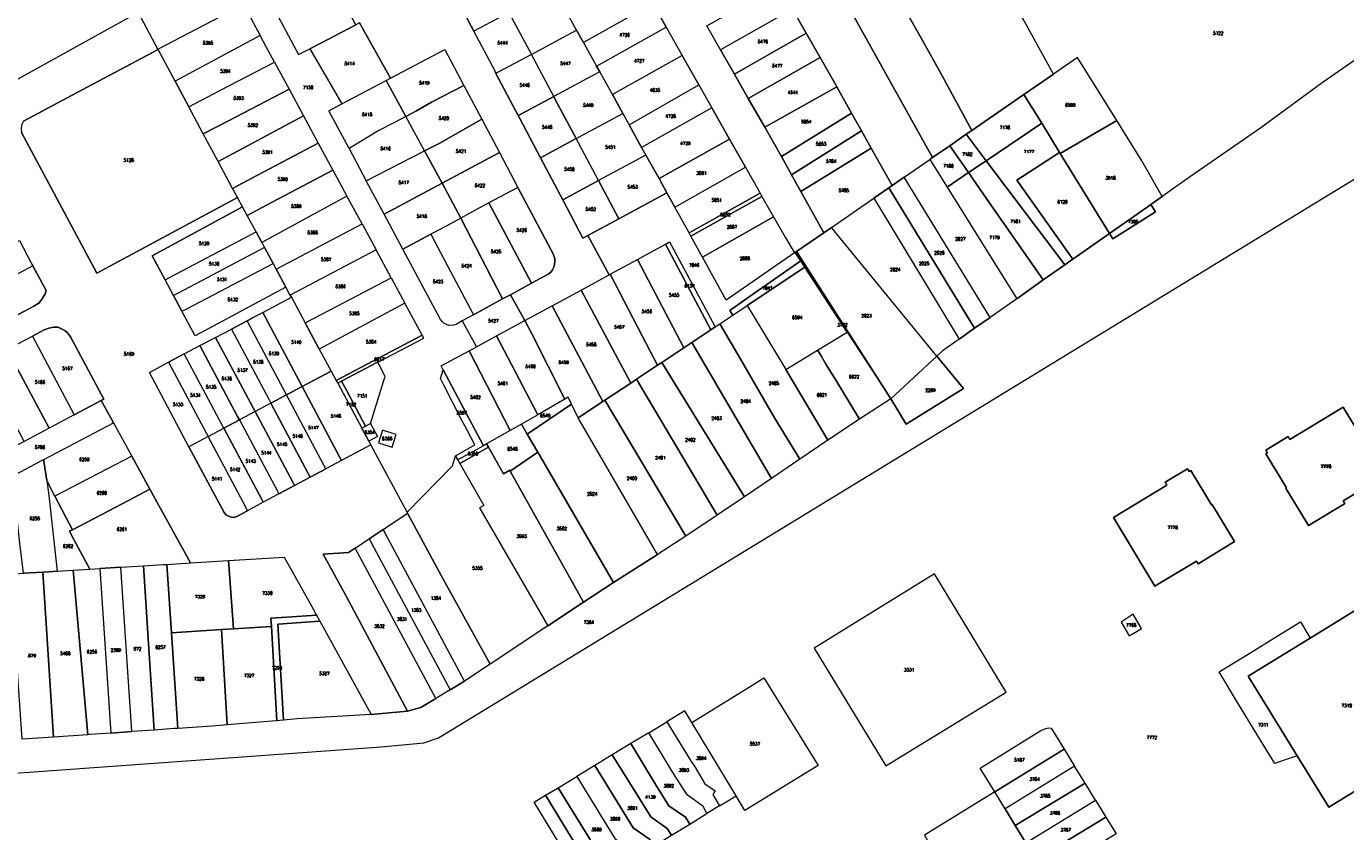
# Model space of a CAD drawing. Header units: metres. Extents: x 3 to 114181, y 112716 to 476231.
# Tile 9 of 90: x 112096 to 112497, y 474525 to 474770. Entities that reach past the tile are written whole.
import ezdxf
from ezdxf.enums import TextEntityAlignment as Align

# ---------------------------------------------------------------- set-up
doc = ezdxf.new("R2010")
doc.units = ezdxf.units.M
doc.header["$MEASUREMENT"] = 0
doc.layers.add('Kadasterperceelnummers', color=14, linetype='Continuous', lineweight=0)
doc.layers.add('Kadasterpercelen', color=14, linetype='Continuous', lineweight=13)
doc.styles.add('Style-STANDARD', font='STANDARD.shx')

msp = doc.modelspace()

# ---------------------------------------------------------------- linework, layer by layer
at = {"layer": 'Kadasterpercelen', "linetype": 'Continuous', "flags": 128}
for points in [[(112399.41, 474749.52), (112408.36, 474755.69), (112395.69, 474778.77), (112392.28, 474784.98), (112364.99, 474832.38), (112350.85, 474857.57), (112335.7, 474884.02), (112321.95, 474909.05), (112307.79, 474933.73), (112281.62, 474919.15), (112368.4, 474766.1), (112374.36, 474755.38), (112383.57, 474738.58)], [(112376.81, 474733.91), (112381.84, 474737.39), (112383.57, 474738.58), (112374.36, 474755.38), (112368.4, 474766.1), (112281.62, 474919.15), (112270.99, 474913.12), (112269.43, 474912.19), (112308.26, 474843.36), (112323.63, 474816.35), (112371.61, 474730.33)], [(112224.99, 474781.51), (112225.58, 474780.86), (112231.97, 474768.77), (112232.08, 474768.83), (112242.65, 474774.47), (112235.82, 474787.27), (112225.37, 474781.71)], [(112281.59, 474785.87), (112286.49, 474777.17), (112265.33, 474765.29), (112263.24, 474769.05), (112260.49, 474774.02)], [(112178.62, 474761.64), (112182.03, 474763.36), (112185.41, 474765.14), (112196.02, 474770.74), (112189.92, 474782.21), (112175.8, 474774.75), (112172.52, 474773.01)], [(112260.49, 474774.02), (112256.21, 474781.71), (112252.29, 474779.61), (112242.65, 474774.47), (112249.47, 474761.68), (112259.09, 474766.83), (112263.24, 474769.05)], [(112302.85, 474770.43), (112324.78, 474782.76), (112328.95, 474775.47), (112306.99, 474763.13)], [(112135.83, 474763.19), (112135.75, 474763.34), (112161.8, 474776.9), (112166.93, 474767.42), (112141.02, 474753.51)], [(112286.49, 474777.17), (112265.33, 474765.29), (112269.33, 474758.09), (112290.54, 474770)], [(112238.63, 474755.88), (112238.31, 474756.77), (112231.97, 474768.77), (112232.08, 474768.83), (112242.65, 474774.47), (112249.47, 474761.68), (112239.17, 474756.17)], [(112328.95, 474775.47), (112306.99, 474763.13), (112311.26, 474755.68), (112333.12, 474768.18)], [(112197.15, 474771.33), (112196.02, 474770.74), (112185.41, 474765.14), (112182.03, 474763.36), (112191.81, 474746.65), (112191.83, 474746.66), (112205.31, 474753.81), (112206.63, 474754.51)], [(112265.33, 474765.29), (112269.33, 474758.09), (112270.28, 474756.38), (112266.49, 474754.35), (112256.29, 474748.88), (112249.47, 474761.68), (112259.09, 474766.83), (112263.24, 474769.05)], [(112290.54, 474770), (112295.38, 474761.41), (112274.12, 474749.47), (112270.28, 474756.38), (112269.33, 474758.09)], [(112171.31, 474759.33), (112168.89, 474763.79), (112166.93, 474767.42), (112141.02, 474753.51), (112145.18, 474745.76), (112154.65, 474750.68)], [(112333.12, 474768.18), (112311.26, 474755.68), (112315.47, 474748.32), (112337.35, 474760.77)], [(112149.62, 474737.49), (112145.18, 474745.76), (112141.02, 474753.51), (112135.83, 474763.19), (112110.99, 474750.02), (112094.94, 474741.38), (112094.28, 474740.2), (112094.16, 474739.15), (112094.32, 474737.92), (112117.16, 474695.2), (112160.06, 474718.12), (112159.33, 474719.46), (112158.54, 474720.92), (112154.11, 474729.13), (112152.2, 474732.68)], [(112228.9, 474752.23), (112219.11, 474747.13), (112214.55, 474744.54), (112211.3, 474742.84), (112205.31, 474753.81), (112206.63, 474754.51), (112223.08, 474763.21)], [(112238.63, 474755.88), (112245.47, 474743.07), (112246.26, 474743.49), (112256.29, 474748.88), (112249.47, 474761.68), (112239.17, 474756.17)], [(112295.38, 474761.41), (112274.12, 474749.47), (112277.31, 474743.72), (112279.21, 474740.29), (112300.44, 474752.45)], [(112337.35, 474760.77), (112315.47, 474748.32), (112320.54, 474739.52), (112342.46, 474751.83), (112342.24, 474752.21)], [(112410.16, 474732.03), (112410.24, 474731.9), (112410.45, 474731.55), (112427.62, 474741.58), (112415.7, 474760.76), (112408.36, 474755.69), (112399.41, 474749.52), (112404.79, 474740.77)], [(112149.62, 474737.49), (112145.18, 474745.76), (112154.65, 474750.68), (112171.31, 474759.33), (112175.74, 474751.13), (112157.3, 474741.5)], [(112263.1, 474736.1), (112277.31, 474743.72), (112274.12, 474749.47), (112270.28, 474756.38), (112266.49, 474754.35), (112256.29, 474748.88), (112256.76, 474748.01)], [(112193.97, 474733.04), (112187.84, 474744.55), (112191.81, 474746.65), (112191.83, 474746.66), (112205.31, 474753.81), (112211.3, 474742.84), (112207.85, 474741.02), (112203.05, 474738.57)], [(112234.36, 474741.95), (112221.43, 474734.6), (112216.99, 474732.33), (112211.3, 474742.84), (112214.55, 474744.54), (112219.11, 474747.13), (112228.9, 474752.23)], [(112283.04, 474733.4), (112279.21, 474740.29), (112300.44, 474752.45), (112304.42, 474745.41)], [(112180.15, 474742.98), (112161.75, 474733.19), (112154.11, 474729.13), (112152.2, 474732.68), (112149.62, 474737.49), (112157.3, 474741.5), (112175.74, 474751.13)], [(112263.1, 474736.1), (112256.76, 474748.01), (112256.29, 474748.88), (112246.26, 474743.49), (112245.47, 474743.07), (112245.94, 474742.19), (112252.29, 474730.27), (112253.32, 474730.83)], [(112346.92, 474743.84), (112342.46, 474751.83), (112320.54, 474739.52), (112325.61, 474730.65)], [(112387.92, 474729.34), (112404.79, 474740.77), (112399.41, 474749.52), (112383.57, 474738.58), (112381.84, 474737.39)], [(112283.04, 474733.4), (112284.34, 474731.05), (112288.32, 474723.9), (112309.78, 474735.95), (112304.42, 474745.41)], [(112180.15, 474742.98), (112184.61, 474734.74), (112166.15, 474724.95), (112158.54, 474720.92), (112154.11, 474729.13), (112161.75, 474733.19)], [(112193.97, 474733.04), (112199.22, 474723.24), (112216.99, 474732.33), (112211.3, 474742.84), (112207.85, 474741.02), (112203.05, 474738.57)], [(112239.74, 474731.81), (112222.28, 474722.49), (112216.99, 474732.33), (112221.43, 474734.6), (112234.36, 474741.95)], [(112277.31, 474743.72), (112279.21, 474740.29), (112283.04, 474733.4), (112284.34, 474731.05), (112279.51, 474728.47), (112269.91, 474723.32), (112263.1, 474736.1)], [(112325.61, 474730.65), (112328.6, 474725.09), (112349.95, 474738.43), (112346.92, 474743.84)], [(112410.16, 474732.03), (112404.79, 474740.77), (112387.92, 474729.34), (112411.83, 474697.68), (112414.27, 474699.39), (112414.3, 474699.42), (112397.27, 474723.44), (112410.24, 474731.9)], [(112410.45, 474731.55), (112425.4, 474707.23), (112437.89, 474715.98), (112438.02, 474716.07), (112441.48, 474718.49), (112435.23, 474729.35), (112427.62, 474741.58)], [(112349.95, 474738.43), (112328.6, 474725.09), (112331.45, 474719.95), (112352.86, 474733.21)], [(112382.5, 474725.75), (112387.92, 474729.34), (112381.84, 474737.39), (112376.81, 474733.91)], [(112184.61, 474734.74), (112189.05, 474726.53), (112170.54, 474716.73), (112162.96, 474712.73), (112161.58, 474715.29), (112160.06, 474718.12), (112159.33, 474719.46), (112158.54, 474720.92), (112166.15, 474724.95)], [(112199.22, 474723.24), (112216.99, 474732.33), (112222.28, 474722.49), (112204.67, 474713.09)], [(112259.07, 474717.43), (112269.91, 474723.32), (112263.1, 474736.1), (112253.32, 474730.83), (112252.29, 474730.27)], [(112309.78, 474735.95), (112288.32, 474723.9), (112290.72, 474719.56), (112293.1, 474715.27), (112314.64, 474727.36)], [(112358.31, 474721.15), (112359.24, 474721.79), (112352.86, 474733.21), (112331.45, 474719.95), (112338.45, 474707.44), (112340.78, 474709.05), (112353.67, 474717.95)], [(112376.81, 474733.91), (112371.61, 474730.33), (112370.75, 474729.73), (112375.99, 474721.33), (112382.5, 474725.75)], [(112239.74, 474731.81), (112245.34, 474721.26), (112241.65, 474719.29), (112236.54, 474716.54), (112231.7, 474713.88), (112227.99, 474711.87), (112222.28, 474722.49)], [(112269.91, 474723.32), (112276.11, 474711.69), (112290.72, 474719.56), (112288.32, 474723.9), (112284.34, 474731.05), (112279.51, 474728.47)], [(112362.96, 474724.35), (112370.75, 474729.73), (112375.99, 474721.33), (112397.18, 474687.38), (112389.07, 474681.67)], [(112405.29, 474693.08), (112411.83, 474697.68), (112387.92, 474729.34), (112382.5, 474725.75), (112387.93, 474717.96)], [(112425.4, 474707.23), (112410.45, 474731.55), (112410.24, 474731.9), (112397.27, 474723.44), (112414.3, 474699.42)], [(112189.05, 474726.53), (112190.27, 474724.28), (112193.35, 474718.58), (112167.43, 474704.46), (112165.68, 474707.7), (112162.96, 474712.73), (112170.54, 474716.73)], [(112314.64, 474727.36), (112319.09, 474719.51), (112297.48, 474707.38), (112293.1, 474715.27)], [(112384.38, 474678.37), (112389.07, 474681.67), (112362.96, 474724.35), (112359.24, 474721.79), (112358.31, 474721.15)], [(112382.5, 474725.75), (112375.99, 474721.33), (112397.18, 474687.38), (112405.29, 474693.08), (112387.93, 474717.96)], [(112204.67, 474713.09), (112222.28, 474722.49), (112227.99, 474711.87), (112223.69, 474709.59), (112218.85, 474706.98), (112210.37, 474702.45)], [(112249.5, 474692.1), (112254.79, 474694.97), (112255.36, 474695.49), (112255.89, 474696.19), (112256.29, 474696.98), (112256.54, 474697.82), (112256.63, 474698.69), (112256.57, 474699.57), (112256.34, 474700.42), (112256.18, 474700.82), (112245.34, 474721.26), (112241.65, 474719.29), (112236.54, 474716.54), (112241.6, 474706.98)], [(112266.7, 474706.63), (112276.11, 474711.69), (112269.91, 474723.32), (112259.07, 474717.43), (112265.18, 474705.81)], [(112379.7, 474675.08), (112384.38, 474678.37), (112358.31, 474721.15), (112353.67, 474717.95)], [(112193.35, 474718.58), (112167.43, 474704.46), (112167.5, 474704.33), (112168.25, 474702.93), (112170.84, 474698.14), (112171.79, 474696.37), (112179.27, 474700.3), (112197.93, 474710.13)], [(112240.67, 474687.3), (112243.09, 474688.61), (112249.5, 474692.1), (112241.6, 474706.98), (112236.54, 474716.54), (112231.7, 474713.88), (112227.99, 474711.87)], [(112309.84, 474683.82), (112317.48, 474689.16), (112331.44, 474698.9), (112329.77, 474701.45), (112329.53, 474701.29), (112308.81, 474686.98), (112301.6, 474699.98), (112298.05, 474706.36), (112297.48, 474707.38), (112293.1, 474715.27), (112290.72, 474719.56), (112276.11, 474711.69), (112266.7, 474706.63), (112273.1, 474694.64), (112273.43, 474694.82), (112281.74, 474699.32), (112290.26, 474703.94), (112291.56, 474704.65), (112305.46, 474678.82), (112306.81, 474679.71), (112310.77, 474682.35)], [(112319.09, 474719.51), (112319.66, 474718.5), (112298.05, 474706.36), (112297.48, 474707.38)], [(112323.19, 474712.26), (112301.6, 474699.98), (112298.05, 474706.36), (112319.66, 474718.5)], [(112372.88, 474669.95), (112340.78, 474709.05), (112353.67, 474717.95), (112379.7, 474675.08), (112374.55, 474671.45)], [(112425.4, 474707.23), (112426.42, 474705.57), (112439.45, 474713.77), (112438.02, 474716.07), (112437.89, 474715.98)], [(112162.96, 474712.73), (112161.58, 474715.29), (112134.09, 474700.46), (112138.01, 474693.14), (112139.33, 474693.84), (112165.68, 474707.7)], [(112301.6, 474699.98), (112323.19, 474712.26), (112326.67, 474706.12), (112329.53, 474701.29), (112308.81, 474686.98)], [(112176.05, 474688.48), (112175.77, 474689), (112174.76, 474690.86), (112171.79, 474696.37), (112179.27, 474700.3), (112197.93, 474710.13), (112202.2, 474702.22)], [(112231.82, 474682.49), (112240.67, 474687.3), (112227.99, 474711.87), (112223.69, 474709.59), (112218.85, 474706.98), (112223.93, 474697.39)], [(112358.9, 474656.97), (112372.88, 474669.95), (112340.78, 474709.05), (112338.45, 474707.44), (112330.14, 474701.7)], [(112066.63, 474690.66), (112068.44, 474691.63), (112093.65, 474705.08), (112097.47, 474697.91), (112097.74, 474697.41), (112070.71, 474682.99)], [(112138.01, 474693.14), (112139.33, 474693.84), (112165.68, 474707.7), (112167.43, 474704.46), (112167.5, 474704.33), (112168.25, 474702.93), (112141.97, 474689.1), (112140.57, 474688.36)], [(112228.41, 474680.64), (112226.53, 474679.57), (112225.82, 474679.31), (112224.32, 474679.26), (112222.94, 474679.84), (112222.37, 474680.33), (112221.83, 474681.08), (112210.37, 474702.45), (112218.85, 474706.98), (112223.93, 474697.39), (112231.82, 474682.49)], [(112290.26, 474703.94), (112291.56, 474704.65), (112305.46, 474678.82), (112304.11, 474677.92)], [(112140.57, 474688.36), (112143.13, 474683.56), (112144.62, 474684.35), (112170.84, 474698.14), (112168.25, 474702.93), (112141.97, 474689.1)], [(112176.41, 474687.82), (112180.62, 474680.02), (112187.98, 474683.88), (112206.8, 474693.73), (112202.2, 474702.22), (112176.05, 474688.48)], [(112295.87, 474672.45), (112281.74, 474699.32), (112290.26, 474703.94), (112304.11, 474677.92), (112298.3, 474674.06)], [(112332.73, 474696.94), (112345.63, 474677.23), (112358.9, 474656.97), (112330.14, 474701.7), (112329.77, 474701.45), (112331.44, 474698.9)], [(112070.71, 474682.99), (112072.81, 474679.04), (112073.23, 474678.26), (112073.89, 474677.43), (112074.68, 474676.63), (112075.46, 474675.99), (112076.93, 474675.31), (112078.84, 474675.26), (112080.33, 474675.82), (112081.8, 474676.5), (112098.08, 474685.07), (112099.51, 474686.07), (112100.57, 474687.38), (112100.69, 474687.55), (112101.46, 474688.9), (112101.74, 474689.91), (112097.74, 474697.41)], [(112170.84, 474698.14), (112171.79, 474696.37), (112174.76, 474690.86), (112147.14, 474676.07), (112143.13, 474683.56), (112144.62, 474684.35)], [(112273.43, 474694.82), (112281.74, 474699.32), (112295.87, 474672.45), (112289.13, 474667.97), (112287.9, 474667.15), (112283.16, 474676.07)], [(112309.84, 474683.82), (112310.77, 474682.35), (112315.19, 474685.29), (112332.73, 474696.94), (112331.44, 474698.9), (112317.48, 474689.16)], [(112336.6, 474671.72), (112345.63, 474677.23), (112332.73, 474696.94), (112315.19, 474685.29), (112326.88, 474665.8)], [(112184.93, 474672.03), (112180.62, 474680.02), (112187.98, 474683.88), (112206.8, 474693.73), (112210.98, 474686)], [(112279.7, 474661.7), (112264.6, 474690.03), (112273.1, 474694.64), (112273.43, 474694.82), (112283.16, 474676.07), (112287.9, 474667.15), (112281.45, 474662.86)], [(112240.67, 474687.3), (112231.82, 474682.49), (112228.41, 474680.64), (112232.78, 474672.77), (112238.81, 474676.04), (112247.44, 474680.72), (112243.09, 474688.61)], [(112264.6, 474690.03), (112279.7, 474661.7), (112271.88, 474656.51), (112271.24, 474656.08), (112255.79, 474685.25)], [(112180.62, 474680.02), (112184.93, 474672.03), (112188.52, 474665.37), (112179.71, 474660.68), (112167.71, 474683.22), (112176.41, 474687.82)], [(112184.93, 474672.03), (112188.52, 474665.37), (112190.05, 474662.54), (112216.24, 474676.29), (112210.98, 474686)], [(112247.44, 474680.72), (112255.79, 474685.25), (112271.24, 474656.08), (112263.76, 474651.11), (112261.72, 474655.28), (112260.67, 474657.42), (112259.7, 474656.83), (112249.6, 474676.73)], [(112331.16, 474638.54), (112323.46, 474651.18), (112313.04, 474669.21), (112306.81, 474679.71), (112310.77, 474682.35), (112315.19, 474685.29), (112326.88, 474665.8), (112339.75, 474644.35)], [(112158.15, 474678.16), (112169.53, 474656.78), (112170.16, 474655.6), (112174.94, 474658.14), (112162.94, 474680.69)], [(112162.94, 474680.69), (112164.71, 474681.63), (112167.71, 474683.22), (112179.71, 474660.68), (112174.94, 474658.14)], [(112247.44, 474680.72), (112249.6, 474676.73), (112259.7, 474656.83), (112251.42, 474652.1), (112238.81, 474676.04)], [(112097.58, 474676.02), (112110.32, 474652.06), (112102.68, 474648.01), (112089.93, 474671.97), (112090.42, 474672.23)], [(112110.32, 474652.06), (112118.54, 474656.43), (112119.35, 474656.86), (112109.19, 474675.8), (112108.3, 474676.99), (112107.54, 474677.59), (112106.49, 474678.23), (112105.32, 474678.68), (112104.14, 474678.7), (112102.59, 474678.46), (112101.21, 474677.95), (112097.58, 474676.02)], [(112158.15, 474678.16), (112169.53, 474656.78), (112170.16, 474655.6), (112165.39, 474653.06), (112164.8, 474654.17), (112153.36, 474675.63)], [(112190.05, 474662.54), (112190.53, 474661.66), (112191.72, 474662.28), (112191.9, 474662.38), (112202.68, 474668.04), (112202.69, 474668.05), (112216.71, 474675.41), (112216.24, 474676.29)], [(112232.78, 474672.77), (112238.81, 474676.04), (112251.42, 474652.1), (112246.43, 474649.25), (112243, 474647.3), (112230.5, 474671.54)], [(112305.46, 474678.82), (112306.81, 474679.71), (112313.04, 474669.21), (112323.46, 474651.18), (112331.16, 474638.54), (112322.58, 474632.73), (112298.3, 474674.06), (112304.11, 474677.92)], [(112345.63, 474677.23), (112358.9, 474656.97), (112349.37, 474650.69), (112342.01, 474662.79), (112339.13, 474667.49), (112337.64, 474669.99), (112336.69, 474671.58), (112336.6, 474671.72)], [(112095.1, 474643.98), (112094.89, 474644.38), (112082.37, 474667.98), (112082.66, 474668.13), (112089.93, 474671.97), (112102.68, 474648.01)], [(112143.8, 474670.58), (112148.59, 474673.11), (112160.07, 474651.56), (112160.62, 474650.53), (112155.85, 474647.99), (112155.33, 474648.95)], [(112153.36, 474675.63), (112164.8, 474654.17), (112165.39, 474653.06), (112160.62, 474650.53), (112160.07, 474651.56), (112148.59, 474673.11)], [(112314.3, 474627.12), (112289.13, 474667.97), (112295.87, 474672.45), (112298.3, 474674.06), (112322.58, 474632.73)], [(112139.02, 474668.05), (112150.6, 474646.34), (112151.07, 474645.45), (112145.26, 474642.36), (112133.2, 474664.98)], [(112151.07, 474645.45), (112155.85, 474647.99), (112155.33, 474648.95), (112143.8, 474670.58), (112139.02, 474668.05), (112150.6, 474646.34)], [(112191.72, 474662.28), (112193.3, 474659.33), (112199.03, 474648.61), (112199.32, 474648.77), (112200.54, 474649.42), (112201.44, 474652.35), (112204.5, 474662.22), (112204.96, 474663.71), (112202.69, 474668.05), (112202.68, 474668.04), (112191.9, 474662.38)], [(112235.85, 474643.22), (112234.88, 474642.67), (112222.62, 474665.75), (112222, 474666.93), (112230.5, 474671.54), (112243, 474647.3)], [(112305.99, 474621.49), (112281.45, 474662.86), (112287.9, 474667.15), (112289.13, 474667.97), (112314.3, 474627.12)], [(112336.69, 474671.58), (112337.64, 474669.99), (112339.13, 474667.49), (112342.01, 474662.79), (112349.37, 474650.69), (112339.75, 474644.35), (112326.88, 474665.8), (112336.6, 474671.72)], [(112358.9, 474656.97), (112363.53, 474649.17), (112381.02, 474660.04), (112372.88, 474669.95)], [(112197.89, 474648), (112200.02, 474644.04), (112200.61, 474642.94), (112191.7, 474638.18), (112191.12, 474639.27), (112179.71, 474660.68), (112188.52, 474665.37), (112190.05, 474662.54), (112190.53, 474661.66)], [(112222.62, 474665.75), (112234.88, 474642.67), (112227.13, 474638.34), (112226.39, 474639.63), (112232.22, 474642.91), (112229.78, 474647.64), (112227.98, 474650.97), (112222.71, 474661.32), (112221.79, 474663.12)], [(112174.94, 474658.14), (112179.71, 474660.68), (112191.12, 474639.27), (112191.7, 474638.18), (112186.93, 474635.62), (112186.34, 474636.72)], [(112191.72, 474662.28), (112190.53, 474661.66), (112197.89, 474648), (112199.03, 474648.61), (112193.3, 474659.33)], [(112281.45, 474662.86), (112305.99, 474621.49), (112296.46, 474615.16), (112271.88, 474656.51), (112279.7, 474661.7)], [(112118.54, 474656.43), (112110.32, 474652.06), (112102.68, 474648.01), (112095.1, 474643.98), (112087.43, 474639.9), (112082.18, 474637.12), (112081.43, 474627.97), (112091.5, 474633.44), (112101.02, 474638.47), (112101.09, 474638.5), (112122.25, 474649.67), (112121.56, 474650.93)], [(112170.16, 474655.6), (112181.57, 474634.16), (112182.15, 474633.08), (112186.93, 474635.62), (112186.34, 474636.72), (112174.94, 474658.14)], [(112246.43, 474649.25), (112248.2, 474646.21), (112261.72, 474655.28), (112260.67, 474657.42), (112259.7, 474656.83), (112251.42, 474652.1)], [(112271.88, 474656.51), (112296.46, 474615.16), (112287.82, 474609.59), (112263.76, 474651.11), (112271.24, 474656.08)], [(112160.62, 474650.53), (112172.06, 474629.07), (112172.64, 474627.99), (112177.4, 474630.53), (112176.82, 474631.62), (112165.39, 474653.06)], [(112165.39, 474653.06), (112176.82, 474631.62), (112177.4, 474630.53), (112182.15, 474633.08), (112181.57, 474634.16), (112170.16, 474655.6)], [(112263.76, 474651.11), (112261.72, 474655.28), (112248.2, 474646.21), (112251.42, 474640.68), (112274.48, 474601.07), (112287.82, 474609.59)], [(112473.5, 474640.51), (112473, 474640.21), (112479.31, 474629.81), (112479.13, 474629.7), (112479.24, 474629.52), (112486.04, 474618.38), (112496.93, 474624.99), (112497.11, 474625.1), (112496.59, 474625.92), (112509.26, 474633.55), (112496.57, 474654.38), (112480.29, 474644.59), (112479.77, 474645.45), (112473.01, 474641.32)], [(112480.29, 474644.59), (112496.57, 474654.38), (112509.26, 474633.55), (112496.59, 474625.92), (112497.11, 474625.1), (112496.93, 474624.99), (112486.04, 474618.38), (112479.24, 474629.52), (112479.13, 474629.7), (112479.31, 474629.81), (112473, 474640.21), (112473.5, 474640.51), (112473.01, 474641.32), (112479.77, 474645.45)], [(112104.43, 474627.29), (112101.95, 474632.04), (112101.12, 474637.83), (112101.09, 474638.5), (112122.25, 474649.67), (112127.82, 474639.52)], [(112151.07, 474645.45), (112155.85, 474647.99), (112167.29, 474626.52), (112167.86, 474625.44), (112163.1, 474622.9), (112162.52, 474623.97)], [(112167.86, 474625.44), (112167.29, 474626.52), (112155.85, 474647.99), (112160.62, 474650.53), (112172.06, 474629.07), (112172.64, 474627.99)], [(112197.89, 474648), (112199.03, 474648.61), (112199.32, 474648.77), (112200.54, 474649.42), (112202.66, 474645.46), (112200.02, 474644.04)], [(112243, 474647.3), (112235.85, 474643.22), (112236.44, 474642.18), (112240.96, 474634.15), (112242.88, 474635.23), (112243.06, 474634.91), (112251.42, 474640.68), (112248.2, 474646.21), (112246.43, 474649.25)], [(112151.07, 474645.45), (112145.26, 474642.36), (112155.94, 474622.34), (112156.64, 474621.53), (112157.78, 474620.99), (112158.78, 474620.87), (112159.79, 474621.12), (112163.1, 474622.9), (112162.52, 474623.97)], [(112204.15, 474647.39), (112202.96, 474643.53), (112207.14, 474642.25), (112208.33, 474646.11)], [(112227.13, 474638.34), (112227.74, 474637.26), (112236.44, 474642.18), (112235.85, 474643.22), (112234.88, 474642.67)], [(112227.74, 474637.26), (112234.99, 474624.45), (112233.71, 474623.72), (112254.51, 474587.84), (112265.37, 474595.04), (112243.06, 474634.91), (112242.88, 474635.23), (112240.96, 474634.15), (112236.44, 474642.18)], [(112251.42, 474640.68), (112243.06, 474634.91), (112265.37, 474595.04), (112274.48, 474601.07)], [(112100.79, 474604.23), (112094.85, 474603.86), (112093.81, 474613.05), (112091.5, 474633.44), (112101.02, 474638.47), (112101.09, 474638.5), (112101.12, 474637.83), (112101.95, 474632.04), (112102.6, 474627.52), (112105.15, 474604.5), (112102.6, 474604.34)], [(112104.43, 474627.29), (112109.76, 474617.09), (112120.68, 474622.8), (112126.81, 474626.01), (112133.36, 474629.43), (112127.82, 474639.52)], [(112254.51, 474587.84), (112254.49, 474587.83), (112236.9, 474576.17), (112222.01, 474603.23), (112211.8, 474622.17), (112211.67, 474622.41), (112225.47, 474636.59), (112226.39, 474639.63), (112227.13, 474638.34), (112227.74, 474637.26), (112234.99, 474624.45), (112233.71, 474623.72)], [(112109.76, 474617.09), (112104.43, 474627.29), (112101.95, 474632.04), (112102.6, 474627.52), (112105.15, 474604.5), (112110.04, 474604.8), (112111.64, 474604.9), (112115.04, 474605.11), (112110.26, 474614.17), (112108.94, 474616.66)], [(112439.28, 474599.91), (112426.68, 474620.8), (112442.91, 474630.69), (112442.38, 474631.56), (112449.19, 474635.65), (112449.71, 474634.84), (112450.16, 474635.11), (112456.46, 474624.69), (112456.65, 474624.8), (112456.76, 474624.62), (112463.49, 474613.51), (112452.62, 474606.87), (112452.43, 474606.76), (112451.93, 474607.58), (112440.6, 474600.72)], [(112452.43, 474606.76), (112452.62, 474606.87), (112463.49, 474613.51), (112456.76, 474624.62), (112456.65, 474624.8), (112456.46, 474624.69), (112450.16, 474635.11), (112449.71, 474634.84), (112449.19, 474635.65), (112442.38, 474631.56), (112442.91, 474630.69), (112426.68, 474620.8), (112439.28, 474599.91), (112440.6, 474600.72), (112451.93, 474607.58)], [(112108.94, 474616.66), (112110.26, 474614.17), (112115.04, 474605.11), (112118.15, 474605.3), (112124.51, 474605.7), (112131.4, 474606.12), (112137.42, 474606.49), (112138.52, 474606.56), (112145.67, 474607.01), (112133.36, 474629.43), (112126.81, 474626.01), (112120.68, 474622.8), (112109.76, 474617.09)], [(112211.8, 474622.17), (112222.01, 474603.23), (112236.9, 474576.17), (112229.09, 474571), (112204.34, 474617.18)], [(112200.11, 474614.35), (112224.75, 474568.37), (112229.09, 474571), (112204.34, 474617.18), (112203.71, 474616.76)], [(112199.57, 474613.99), (112200.11, 474614.35), (112224.75, 474568.37), (112220.41, 474565.75), (112195.88, 474611.52)], [(112145.67, 474607.01), (112157.33, 474607.73), (112158.82, 474586.93), (112155.19, 474586.71), (112139.91, 474585.78), (112138.52, 474606.56)], [(112183.9, 474591.42), (112184.05, 474591.15), (112175.07, 474590.55), (112170.18, 474590.25), (112170.34, 474587.63), (112158.82, 474586.93), (112157.33, 474607.73), (112174.26, 474608.78), (112182.63, 474593.74)], [(112195.88, 474611.52), (112195.38, 474611.19), (112193.8, 474610.13), (112186.14, 474609.63), (112192.96, 474597.13), (112211.74, 474561.95), (112215.85, 474563), (112220.41, 474565.75)], [(112094.85, 474603.86), (112100.79, 474604.23), (112103.98, 474554.03), (112094.52, 474553.37), (112091.08, 474603.62)], [(112110.04, 474604.8), (112114.51, 474554.76), (112103.98, 474554.03), (112100.79, 474604.23), (112102.6, 474604.34), (112105.15, 474604.5)], [(112110.04, 474604.8), (112111.64, 474604.9), (112115.04, 474605.11), (112118.15, 474605.3), (112121.48, 474555.24), (112114.95, 474554.79), (112114.51, 474554.76)], [(112121.48, 474555.24), (112127.89, 474555.69), (112124.51, 474605.7), (112118.15, 474605.3)], [(112124.51, 474605.7), (112131.4, 474606.12), (112133.37, 474576.16), (112134.68, 474556.16), (112127.89, 474555.69)], [(112131.4, 474606.12), (112137.42, 474606.49), (112138.52, 474606.56), (112139.91, 474585.78), (112141.87, 474556.66), (112140.76, 474556.59), (112134.68, 474556.16), (112133.37, 474576.16)], [(112335.51, 474581.06), (112357.38, 474545.33), (112394, 474567.65), (112372.17, 474603.67)], [(112503.48, 474594.57), (112486.52, 474584.14), (112467.65, 474572.55), (112482.54, 474548.36), (112492.19, 474532.67), (112528.06, 474554.72)], [(112492.19, 474532.67), (112482.54, 474548.36), (112467.65, 474572.55), (112486.52, 474584.14), (112503.48, 474594.57), (112528.06, 474554.72)], [(112172.01, 474558.98), (112171.83, 474558.96), (112156.89, 474557.76), (112155.19, 474586.71), (112158.82, 474586.93), (112170.34, 474587.63)], [(112172.89, 474559.05), (112172.01, 474558.98), (112170.34, 474587.63), (112170.18, 474590.25), (112175.07, 474590.55), (112184.05, 474591.15), (112185.05, 474589.34), (112172.3, 474588.36), (112173.99, 474559.18)], [(112200.68, 474560.94), (112178.22, 474559.55), (112173.99, 474559.18), (112172.3, 474588.36), (112185.05, 474589.34), (112186.47, 474586.76)], [(112428.95, 474589.02), (112431.45, 474584.78), (112432.31, 474585.31), (112435.19, 474587.05), (112432.61, 474591.39)], [(112482.54, 474548.36), (112478.93, 474547.11), (112475.78, 474546.02), (112470.61, 474554.44), (112464.43, 474564.59), (112458.78, 474573.85), (112467.61, 474579.3), (112476.46, 474584.71), (112483.52, 474589.05), (112485.48, 474585.85), (112486.52, 474584.14), (112467.65, 474572.55)], [(112141.87, 474556.66), (112139.91, 474585.78), (112155.19, 474586.71), (112156.89, 474557.76), (112152.35, 474557.39)], [(112336.75, 474545.4), (112333.15, 474543.2), (112314.42, 474531.73), (112311.76, 474536.15), (112298.34, 474558.44), (112316.89, 474569.97), (112320.26, 474572.06)], [(112298.34, 474558.44), (112296.2, 474561.98), (112290.7, 474558.65), (112298.1, 474546.58), (112299.09, 474545.19), (112302.27, 474539.81), (112305.41, 474537.66), (112304.73, 474536.53), (112306.73, 474533.08), (112311.76, 474536.15)], [(112302.91, 474530.75), (112301.74, 474532.87), (112296.85, 474536.5), (112292.57, 474543.21), (112285.19, 474555.31), (112290.7, 474558.65), (112298.1, 474546.58), (112299.09, 474545.19), (112302.27, 474539.81), (112305.41, 474537.66), (112304.73, 474536.53), (112306.73, 474533.08)], [(112407.63, 474556.76), (112411.6, 474550.34), (112390.52, 474537.34), (112386.1, 474544.61), (112404.49, 474556.04), (112406.01, 474556.66), (112406.86, 474556.84)], [(112292.1, 474524.15), (112297.72, 474527.58), (112296.36, 474529.68), (112291.35, 474533.16), (112287.14, 474539.85), (112279.75, 474552.03), (112274.11, 474548.62), (112281.67, 474536.47), (112285.85, 474529.78), (112290.84, 474526.23)], [(112297.72, 474527.58), (112302.91, 474530.75), (112301.74, 474532.87), (112296.85, 474536.5), (112292.57, 474543.21), (112285.19, 474555.31), (112279.75, 474552.03), (112287.14, 474539.85), (112291.35, 474533.16), (112296.36, 474529.68)], [(112274.11, 474548.62), (112268.82, 474545.42), (112280.43, 474526.42), (112285.47, 474522.93), (112286.74, 474520.88), (112292.1, 474524.15), (112290.84, 474526.23), (112285.85, 474529.78), (112281.67, 474536.47)], [(112414.8, 474545.15), (112393.72, 474532.16), (112390.52, 474537.34), (112411.6, 474550.34)], [(112268.82, 474545.42), (112263.27, 474542.06), (112270.78, 474529.81), (112274.84, 474523.14), (112279.83, 474519.5), (112281.08, 474517.43), (112286.74, 474520.88), (112285.47, 474522.93), (112280.43, 474526.42)], [(112418, 474539.97), (112414.8, 474545.15), (112393.72, 474532.16), (112396.73, 474527.1)], [(112257.59, 474538.63), (112263.27, 474542.06), (112270.78, 474529.81), (112274.84, 474523.14), (112279.83, 474519.5), (112281.08, 474517.43), (112273.51, 474512.81)], [(112421.15, 474534.86), (112418, 474539.97), (112396.73, 474527.1), (112399.96, 474521.9)], [(112266.14, 474508.32), (112250.35, 474534.24), (112253.77, 474536.32), (112269.55, 474510.4)], [(112253.77, 474536.32), (112257.59, 474538.63), (112273.51, 474512.81), (112269.55, 474510.4)], [(112409.59, 474506.19), (112406.31, 474511.59), (112403.15, 474516.75), (112399.96, 474521.9), (112396.73, 474527.1), (112393.72, 474532.16), (112390.52, 474537.34), (112369.15, 474524.17), (112370.39, 474522.11), (112388.08, 474492.96)], [(112421.15, 474534.86), (112424.34, 474529.7), (112403.15, 474516.75), (112399.96, 474521.9)], [(112427.51, 474524.55), (112406.31, 474511.59), (112403.15, 474516.75), (112424.34, 474529.7)]]:
    msp.add_lwpolyline(points, close=True, dxfattribs=at)
for points in [[(112072.16, 474870.58), (112099.93, 474820.33), (112105.98, 474818.82), (112114.19, 474803.51), (112119.73, 474793.19), (112125.37, 474782.67), (112129.77, 474774.48), (112071.45, 474742.16)], [(112328.95, 474775.47), (112333.12, 474768.18), (112337.35, 474760.77), (112342.24, 474752.21), (112342.46, 474751.83), (112346.92, 474743.84), (112349.95, 474738.43), (112352.86, 474733.21), (112359.24, 474721.79), (112362.96, 474724.35), (112370.75, 474729.73), (112371.61, 474730.33), (112323.63, 474816.35)], [(112197.15, 474771.33), (112206.63, 474754.51), (112223.08, 474763.21), (112228.9, 474752.23), (112234.36, 474741.95), (112239.74, 474731.81), (112245.34, 474721.26), (112256.18, 474700.82), (112256.34, 474700.42), (112256.57, 474699.57), (112256.63, 474698.69), (112256.54, 474697.82), (112256.29, 474696.98), (112255.89, 474696.19), (112255.36, 474695.49), (112254.79, 474694.97), (112249.5, 474692.1), (112243.09, 474688.61), (112247.44, 474680.72), (112255.79, 474685.25), (112264.6, 474690.03), (112273.1, 474694.64), (112266.7, 474706.63), (112265.18, 474705.81), (112259.07, 474717.43), (112252.29, 474730.27), (112245.94, 474742.19), (112245.47, 474743.07), (112238.63, 474755.88), (112238.31, 474756.77), (112231.97, 474768.77), (112225.58, 474780.86)], [(112286.49, 474777.17), (112290.54, 474770), (112295.38, 474761.41), (112300.44, 474752.45), (112304.42, 474745.41), (112309.78, 474735.95), (112314.64, 474727.36), (112319.09, 474719.51), (112319.66, 474718.5), (112323.19, 474712.26), (112326.67, 474706.12), (112329.53, 474701.29), (112329.77, 474701.45), (112330.14, 474701.7), (112338.45, 474707.44), (112331.45, 474719.95), (112328.6, 474725.09), (112325.61, 474730.65), (112320.54, 474739.52), (112315.47, 474748.32), (112311.26, 474755.68), (112306.99, 474763.13), (112302.85, 474770.43)], [(112094.94, 474741.38), (112110.99, 474750.02), (112135.83, 474763.19), (112135.75, 474763.34), (112134.96, 474764.8), (112130.68, 474772.78), (112129.77, 474774.48), (112071.45, 474742.16)], [(112499.78, 474759.71), (112496.49, 474757.42), (112490.21, 474753.03), (112471.46, 474739.36), (112450.13, 474724.55), (112441.48, 474718.49), (112438.02, 474716.07), (112439.45, 474713.77), (112426.42, 474705.57), (112425.4, 474707.23), (112414.3, 474699.42), (112414.27, 474699.39), (112411.83, 474697.68), (112405.29, 474693.08), (112397.18, 474687.38), (112389.07, 474681.67), (112384.38, 474678.37), (112379.7, 474675.08), (112374.55, 474671.45), (112372.88, 474669.95), (112381.02, 474660.04), (112363.53, 474649.17), (112358.9, 474656.97), (112349.37, 474650.69), (112339.75, 474644.35), (112331.16, 474638.54), (112322.58, 474632.73), (112314.3, 474627.12), (112305.99, 474621.49), (112296.46, 474615.16), (112287.82, 474609.59), (112274.48, 474601.07), (112265.37, 474595.04), (112254.51, 474587.84), (112254.49, 474587.83), (112236.9, 474576.17), (112229.09, 474571), (112224.75, 474568.37), (112220.41, 474565.75), (112215.85, 474563), (112211.74, 474561.95), (112200.68, 474560.94), (112178.22, 474559.55), (112173.99, 474559.18), (112172.89, 474559.05), (112172.01, 474558.98), (112171.83, 474558.96), (112156.89, 474557.76), (112152.35, 474557.39), (112141.87, 474556.66), (112140.76, 474556.59), (112134.68, 474556.16), (112127.89, 474555.69), (112121.48, 474555.24), (112114.95, 474554.79), (112114.51, 474554.76), (112103.98, 474554.03), (112094.52, 474553.37)], [(112006.2, 474536.89), (112203.73, 474551.06), (112216.77, 474552.28), (112221.16, 474553.85), (112528.5, 474741.15)], [(112090.42, 474672.23), (112097.58, 474676.02), (112101.21, 474677.95), (112102.59, 474678.46), (112104.14, 474678.7), (112105.32, 474678.68), (112106.49, 474678.23), (112107.54, 474677.59), (112108.3, 474676.99), (112109.19, 474675.8), (112119.35, 474656.86), (112118.54, 474656.43), (112121.56, 474650.93), (112122.25, 474649.67), (112127.82, 474639.52), (112133.36, 474629.43), (112145.67, 474607.01), (112157.33, 474607.73), (112174.26, 474608.78), (112182.63, 474593.74), (112183.9, 474591.42), (112184.05, 474591.15), (112185.05, 474589.34), (112186.47, 474586.76), (112200.68, 474560.94), (112211.74, 474561.95), (112192.96, 474597.13), (112186.14, 474609.63), (112193.8, 474610.13), (112195.38, 474611.19), (112195.88, 474611.52), (112199.57, 474613.99), (112200.11, 474614.35), (112203.71, 474616.76), (112204.34, 474617.18), (112211.8, 474622.17), (112211.67, 474622.41), (112200.61, 474642.94), (112191.7, 474638.18), (112186.93, 474635.62), (112182.15, 474633.08), (112177.4, 474630.53), (112172.64, 474627.99), (112167.86, 474625.44), (112163.1, 474622.9), (112159.79, 474621.12), (112158.78, 474620.87), (112157.78, 474620.99), (112156.64, 474621.53), (112155.94, 474622.34), (112145.26, 474642.36), (112133.2, 474664.98), (112139.02, 474668.05), (112143.8, 474670.58), (112148.59, 474673.11), (112153.36, 474675.63), (112158.15, 474678.16), (112162.94, 474680.69), (112164.71, 474681.63), (112167.71, 474683.22), (112176.41, 474687.82), (112176.05, 474688.48), (112175.77, 474689), (112174.76, 474690.86), (112147.14, 474676.07), (112143.13, 474683.56), (112140.57, 474688.36), (112138.01, 474693.14), (112134.09, 474700.46), (112161.58, 474715.29), (112160.06, 474718.12), (112117.16, 474695.2), (112094.32, 474737.92)], [(112093.65, 474705.08), (112097.47, 474697.91), (112097.74, 474697.41), (112101.74, 474689.91), (112101.46, 474688.9), (112100.69, 474687.55), (112100.57, 474687.38), (112099.51, 474686.07), (112098.08, 474685.07), (112081.8, 474676.5)]]:
    msp.add_lwpolyline(points, dxfattribs=at)

# ---------------------------------------------------------------- texts
at = {"layer": 'Kadasterperceelnummers', "linetype": 'Continuous', "lineweight": 0, "style": 'Style-STANDARD'}
for s, p in [('5122', (112458.51, 474768.13)), ('5395', (112151.02, 474765.2)), ('5444', (112240.69, 474765.22)), ('4726', (112277.88, 474767.63)), ('5476', (112319.92, 474765.58)), ('4727', (112282.3, 474759.74)), ('5394', (112156.35, 474756.59)), ('5414', (112194.13, 474758.92)), ('5447', (112259.85, 474758.96)), ('5477', (112324.3, 474758.25)), ('5419', (112216.91, 474753.02)), ('5446', (112247.43, 474752.37)), ('5393', (112160.36, 474748.41)), ('7150', (112181.53, 474751.64)), ('4635', (112287.06, 474750.85)), ('4644', (112329.03, 474750.15)), ('5449', (112266.78, 474746.24)), ('6599', (112413.48, 474746.3)), ('5392', (112164.69, 474740.13)), ('5415', (112199.51, 474743.43)), ('5420', (112222.86, 474742.28)), ('4728', (112291.87, 474742.93)), ('5054', (112333.13, 474741.24)), ('5448', (112254.25, 474739.57)), ('7178', (112393.6, 474739.43)), ('5391', (112169.16, 474731.95)), ('5416', (112205.09, 474733.04)), ('5421', (112228.08, 474732.22)), ('5451', (112273.52, 474733.52)), ('4729', (112296.34, 474734.65)), ('5053', (112337.66, 474734.47)), ('7177', (112400.91, 474732.11)), ('5128', (112126.91, 474729.54)), ('5784', (112340.73, 474729.19)), ('7180', (112376.42, 474727.78)), ('7182', (112382.16, 474731.32)), ('5390', (112173.77, 474723.74)), ('5450', (112261.07, 474726.78)), ('3091', (112301.23, 474725.61)), ('3918', (112425.75, 474724.12)), ('5417', (112210.64, 474722.71)), ('5422', (112233.8, 474721.84)), ('5453', (112280.3, 474721.37)), ('5785', (112344.56, 474720.33)), ('5051', (112305.86, 474717.37)), ('6120', (112411.13, 474716.85)), ('5389', (112177.9, 474715.5)), ('5418', (112216.13, 474712.47)), ('5452', (112267.56, 474714.58)), ('5052', (112308.54, 474712.94)), ('5426', (112246.56, 474708.24)), ('2887', (112310.5, 474709.24)), ('7181', (112396.8, 474710.91)), ('7385', (112432.6, 474710.82)), ('5129', (112149.86, 474704.21)), ('5388', (112182.88, 474707.48)), ('2027', (112380.04, 474705.59)), ('7179', (112390.44, 474705.97)), ('5425', (112238.71, 474701.71)), ('2888', (112314.43, 474699.62)), ('2026', (112373.66, 474701.36)), ('5130', (112152.91, 474698.03)), ('5387', (112186.97, 474699.31)), ('5424', (112229.73, 474697.41)), ('7046', (112299.04, 474697.6)), ('2024', (112360.21, 474696.24)), ('2025', (112369, 474698.11)), ('5131', (112155.31, 474693.25)), ('5423', (112221.06, 474692.59)), ('5386', (112191.4, 474691.12)), ('5455', (112292.89, 474688.49)), ('6134', (112297.63, 474691.3)), ('7045', (112321.37, 474690.62)), ('5132', (112158.59, 474687.11)), ('5456', (112284.62, 474683.53)), ('5385', (112195.58, 474682.88)), ('5427', (112237.91, 474680.69)), ('6594', (112330.37, 474681.68)), ('3102', (112344.12, 474679.41)), ('2023', (112351.48, 474682.22)), ('5457', (112276.22, 474678.78)), ('5140', (112177.92, 474674.16)), ('5384', (112200.7, 474674.27)), ('5458', (112267.71, 474673.41)), ('5169', (112127.03, 474670.58)), ('5138', (112166.33, 474668.15)), ('5139', (112171.11, 474670.68)), ('6017', (112203.17, 474668.97)), ('5459', (112259.31, 474668.03)), ('5167', (112108.25, 474666.16)), ('5137', (112161.55, 474665.62)), ('5460', (112249.21, 474666.79)), ('6622', (112347.69, 474663.67)), ('5166', (112099.91, 474662.03)), ('5135', (112152, 474660.55)), ('5136', (112156.77, 474663.08)), ('5461', (112240.75, 474661.6)), ('2405', (112323.25, 474661.66)), ('2269', (112370.93, 474659.56)), ('5134', (112147.22, 474658.02)), ('7151', (112197.97, 474657.83)), ('5462', (112232.46, 474657.41)), ('2404', (112314.7, 474656.19)), ('6621', (112337.9, 474658.12)), ('5133', (112141.92, 474655.21)), ('5148', (112189.96, 474651.7)), ('7152', (112194.58, 474655.17)), ('5597', (112228.3, 474652.66)), ('6549', (112253.69, 474651.82)), ('5147', (112183.12, 474648.15)), ('2403', (112305.83, 474651.01)), ('5146', (112178.34, 474645.61)), ('5354', (112200.23, 474646.73)), ('6368', (112205.57, 474644.82)), ('2402', (112297.84, 474644.48)), ('5786', (112099.9, 474642.2)), ('5144', (112168.81, 474640.53)), ('5145', (112173.57, 474643.08)), ('5356', (112231.72, 474640.24)), ('6548', (112243.72, 474641.7)), ('6259', (112113.42, 474638.48)), ('5142', (112159.27, 474635.45)), ('5143', (112164.04, 474637.99)), ('2401', (112288.74, 474639.03)), ('7771', (112491.23, 474636.38)), ('7775', (112491.4, 474636.38)), ('5141', (112153.81, 474632.63)), ('2400', (112280.08, 474632.78)), ('6260', (112118.74, 474628.31)), ('2524', (112267.98, 474627.99)), ('6258', (112098.28, 474620.56)), ('6261', (112124.85, 474617.27)), ('3552', (112258.72, 474617.45)), ('7773', (112444.67, 474617.78)), ('7774', (112444.67, 474617.78)), ('6262', (112108.44, 474612.11)), ('3993', (112246.51, 474615.11)), ('5355', (112233.04, 474605.45)), ('7329', (112148.62, 474596.75)), ('7330', (112169.12, 474597.85)), ('1384', (112220.4, 474596.31)), ('1383', (112214.39, 474592.67)), ('3832', (112203.21, 474587.76)), ('3831', (112210.09, 474589.94)), ('7384', (112266.97, 474588.96)), ('7768', (112432.03, 474588.1)), ('5468', (112107.61, 474579.47)), ('6256', (112115.72, 474580)), ('2399', (112122.97, 474580.48)), ('972', (112129.57, 474580.91)), ('6257', (112136.59, 474581.37)), ('879', (112097.5, 474578.8)), ('7290', (112172.04, 474575.06)), ('7328', (112148.35, 474571.71)), ('7327', (112163.56, 474572.76)), ('5327', (112186.45, 474573.39)), ('3331', (112364.44, 474574.5)), ('7310', (112497.64, 474563.63)), ('7312', (112497.64, 474563.63)), ('7311', (112472.26, 474557.77)), ('5537', (112317.5, 474552.01)), ('7772', (112438.33, 474553.87)), ('3894', (112301.18, 474547.6)), ('5187', (112398.01, 474547.09)), ('3893', (112295.91, 474543.98)), ('3892', (112291.28, 474539.22)), ('3784', (112402.62, 474541.25)), ('4139', (112285.7, 474535.8)), ('3785', (112405.86, 474536.13)), ('3891', (112280.24, 474532.41)), ('3786', (112408.86, 474530.94)), ('3890', (112274.96, 474529.16)), ('3889', (112269.29, 474525.88)), ('3787', (112412.11, 474525.81))]:
    msp.add_text(s, height=1, dxfattribs=at).set_placement(p, align=Align.MIDDLE_CENTER)

doc.saveas('drawing.dxf')
